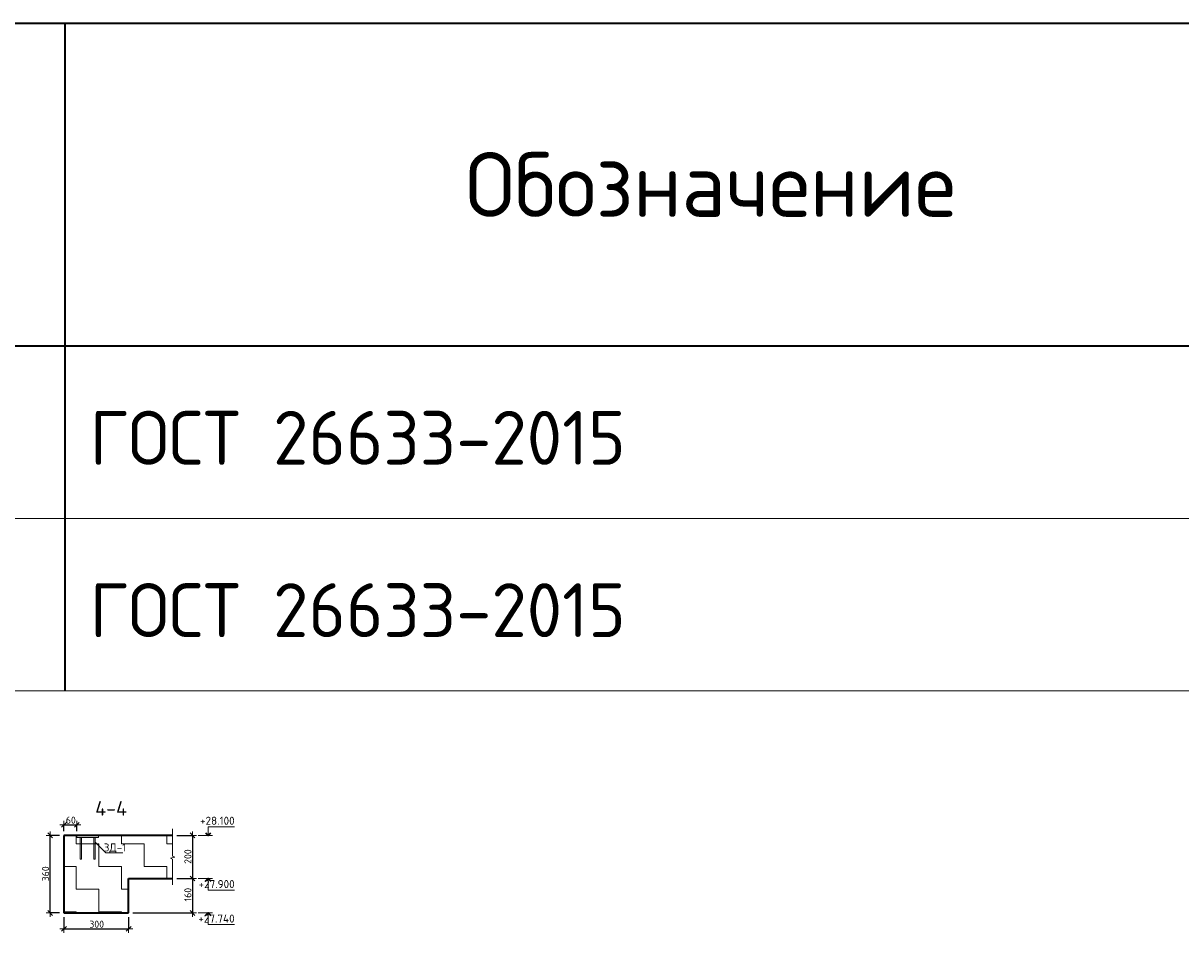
# Model space of a CAD drawing. Header units: metres. Extents: x -38 to 93, y -15 to 21.
# Tile 151 of 152: x 75.98 to 81.35, y 12.61 to 16.83. Entities that reach past the tile are written whole.
import ezdxf

# ---------------------------------------------------------------- set-up
doc = ezdxf.new("R2010")
doc.units = ezdxf.units.M
doc.header["$PDMODE"] = 65
for name, color, linetype, lineweight in [('XR$4$Перекрытие_ Сборный элемент', 7, 'Continuous', 35), ('XR$4$Размерная линия_ общее', 7, 'Continuous', 13), ('XR$4$Текст_ общее_1', 7, 'Continuous', 13)]:
    doc.layers.add(name, color=color, linetype=linetype, lineweight=lineweight)
doc.styles.add('ISOCPEUR', font='txt')
doc.dimstyles.new('DIMSTYLE_18', dxfattribs={"dimtxt": 0.033, "dimasz": 0.0375, "dimexe": 0, "dimexo": 0, "dimgap": 0.0165, "dimtad": 2, "dimdec": 0, "dimlfac": 1000, "dimrnd": 1, "dimzin": 12, "dimdsep": 46, "dimtxsty": 'ISOCPEUR', "dimblk1": 'ALL_ML_STRICH', "dimblk2": 'ALL_ML_STRICH', "dimsah": 1, "dimcen": 0, "dimclrd": 7, "dimclre": 256, "dimclrt": 7, "dimadec": 0, "dimazin": 0, "dimtfac": 1, "dimtdec": 0, "dimtix": 1, "dimtmove": 2, "dimatfit": 3, "dimfxl": 0, "dimtvp": 1.2, "dimtzin": 0, "dimlwd": 0, "dimlwe": -3, "dimarcsym": 0})
doc.dimstyles.new('DIMSTYLE_8', dxfattribs={"dimtxt": 0.033, "dimasz": 0.0375, "dimexe": 0, "dimexo": 0, "dimgap": 0.0165, "dimtad": 2, "dimdec": 0, "dimlfac": 1000, "dimrnd": 1, "dimzin": 12, "dimdsep": 46, "dimtxsty": 'ISOCPEUR', "dimblk1": 'ALL_ML_STRICH', "dimblk2": 'ALL_ML_STRICH', "dimsah": 1, "dimcen": 0, "dimclrd": 7, "dimclre": 256, "dimclrt": 7, "dimadec": 0, "dimazin": 0, "dimtfac": 1, "dimtdec": 0, "dimtix": 1, "dimtmove": 2, "dimatfit": 3, "dimfxl": 0, "dimtzin": 0, "dimlwd": 0, "dimlwe": -3, "dimarcsym": 0})

# ---------------------------------------------------------------- blocks, each defined once
blk = doc.blocks.new('СЛОЖНЫЙ_ОБЪЕКТ_28')
at = {"color": 7, "linetype": 'Continuous', "lineweight": 13, "transparency": 33554687}
blk.add_line((76.8625, 13.0595), (76.7959, 13.0595), dxfattribs=at)
at = {"color": 7, "linetype": 'Continuous', "lineweight": 35, "transparency": 33554687}
blk.add_lwpolyline([(76.8304, 13.0716), (76.8425, 13.0595), (76.8546, 13.0716)], dxfattribs=at)
at = {"color": 7, "linetype": 'Continuous', "lineweight": 13, "transparency": 33554687}
blk.add_lwpolyline([(76.8425, 13.0595), (76.8425, 13.0995), (76.9649, 13.0995)], dxfattribs=at)
blk = doc.blocks.new('СЛОЖНЫЙ_ОБЪЕКТ_29')
at = {"color": 7, "linetype": 'Continuous', "lineweight": 13, "transparency": 33554687}
blk.add_line((76.8625, 12.8595), (76.7959, 12.8595), dxfattribs=at)
at = {"color": 7, "linetype": 'Continuous', "lineweight": 35, "transparency": 33554687}
blk.add_lwpolyline([(76.8304, 12.8474), (76.8425, 12.8595), (76.8546, 12.8474)], dxfattribs=at)
at = {"color": 7, "linetype": 'Continuous', "lineweight": 13, "transparency": 33554687}
blk.add_lwpolyline([(76.8425, 12.8595), (76.8425, 12.8055), (76.9649, 12.8055)], dxfattribs=at)
blk = doc.blocks.new('СЛОЖНЫЙ_ОБЪЕКТ_30')
at = {"color": 7, "linetype": 'Continuous', "lineweight": 13, "transparency": 33554687}
blk.add_line((76.8625, 12.6995), (76.7959, 12.6995), dxfattribs=at)
at = {"color": 7, "linetype": 'Continuous', "lineweight": 35, "transparency": 33554687}
blk.add_lwpolyline([(76.8304, 12.6874), (76.8425, 12.6995), (76.8546, 12.6874)], dxfattribs=at)
at = {"color": 7, "linetype": 'Continuous', "lineweight": 13, "transparency": 33554687}
blk.add_lwpolyline([(76.8425, 12.6995), (76.8425, 12.6455), (76.9649, 12.6455)], dxfattribs=at)
blk = doc.blocks.new('ЭЛЕМЕНТ_УЗОРА_20')
at = {"color": 7, "linetype": 'Continuous', "lineweight": 13, "transparency": 33554687}
blk.add_line((76.6772, 12.8295), (76.6772, 12.8295), dxfattribs=at)
blk.add_lwpolyline([(76.6772, 13.0895), (76.6772, 12.9623), (76.6872, 12.9587), (76.6672, 12.9538), (76.6772, 12.9496), (76.6772, 12.8295)], dxfattribs=at)
blk = doc.blocks.new('ALL_ML_STRICH')
at = {"color": 0, "linetype": 'ByBlock', "lineweight": -2}
for p, q in [((-1, 0), (0.5, 0)), ((-0.3, -0.3), (0.3, 0.3)), ((0, -0.5), (0, 0.5))]:
    blk.add_line(p, q, dxfattribs=at)
blk = doc.blocks.new('*D374')
at = {"layer": 'DEFPOINTS', "color": 7, "linetype": 'Continuous', "lineweight": 13, "transparency": 33554687}
for p in [(76.6772, 13.0595), (76.7696, 13.0595), (76.6772, 12.8595)]:
    blk.add_point(p, dxfattribs=at)
at = {"layer": 'XR$4$Размерная линия_ общее', "color": 253, "linetype": 'Continuous', "lineweight": -2, "true_color": 0xa0a0a0, "transparency": 33554687}
for p, q in [((76.6972, 13.0595), (76.7696, 13.0595)), ((76.6972, 12.8595), (76.7696, 12.8595))]:
    blk.add_line(p, q, dxfattribs=at)
at = {"layer": 'XR$4$Размерная линия_ общее', "color": 7, "linetype": 'Continuous', "lineweight": -2, "transparency": 33554687}
blk.add_line((76.7696, 13.0595), (76.7696, 12.8595), dxfattribs=at)
at = {"layer": 'XR$4$Размерная линия_ общее', "color": 7, "linetype": 'Continuous', "lineweight": 13, "transparency": 33554687, "xscale": 0.0375, "yscale": 0.0375, "zscale": 0.0375}
for p, rotation in [((76.7696, 13.0595), 90), ((76.7696, 12.8595), 270)]:
    blk.add_blockref('ALL_ML_STRICH', p, dxfattribs=dict(at, rotation=rotation))
at = {"layer": 'XR$4$Размерная линия_ общее', "color": 7, "linetype": 'Continuous', "lineweight": 13, "transparency": 33554687, "insert": (76.7481, 12.9611), "char_height": 0.033, "width": 0.099, "attachment_point": 5, "rotation": 90, "style": 'ISOCPEUR'}
blk.add_mtext('\\A1;{200}', dxfattribs=at)
blk = doc.blocks.new('*D375')
at = {"layer": 'DEFPOINTS', "color": 7, "linetype": 'Continuous', "lineweight": 13, "transparency": 33554687}
for p in [(76.6772, 12.8595), (76.7696, 12.8595), (76.473, 12.6995)]:
    blk.add_point(p, dxfattribs=at)
at = {"layer": 'XR$4$Размерная линия_ общее', "color": 253, "linetype": 'Continuous', "lineweight": -2, "true_color": 0xa0a0a0, "transparency": 33554687}
for p, q in [((76.6972, 12.8595), (76.7696, 12.8595)), ((76.493, 12.6995), (76.7696, 12.6995))]:
    blk.add_line(p, q, dxfattribs=at)
at = {"layer": 'XR$4$Размерная линия_ общее', "color": 7, "linetype": 'Continuous', "lineweight": -2, "transparency": 33554687}
blk.add_line((76.7696, 12.8595), (76.7696, 12.6995), dxfattribs=at)
at = {"layer": 'XR$4$Размерная линия_ общее', "color": 7, "linetype": 'Continuous', "lineweight": 13, "transparency": 33554687, "xscale": 0.0375, "yscale": 0.0375, "zscale": 0.0375}
for p, rotation in [((76.7696, 12.8595), 90), ((76.7696, 12.6995), 270)]:
    blk.add_blockref('ALL_ML_STRICH', p, dxfattribs=dict(at, rotation=rotation))
at = {"layer": 'XR$4$Размерная линия_ общее', "color": 7, "linetype": 'Continuous', "lineweight": 13, "transparency": 33554687, "insert": (76.7481, 12.7844), "char_height": 0.033, "width": 0.099, "attachment_point": 5, "rotation": 90, "style": 'ISOCPEUR'}
blk.add_mtext('\\A1;{160}', dxfattribs=at)
blk = doc.blocks.new('*D376')
at = {"layer": 'DEFPOINTS', "color": 7, "linetype": 'Continuous', "lineweight": 13, "transparency": 33554687}
for p in [(76.173, 13.0595), (76.109, 12.6995), (76.173, 12.6995)]:
    blk.add_point(p, dxfattribs=at)
at = {"layer": 'XR$4$Размерная линия_ общее', "color": 253, "linetype": 'Continuous', "lineweight": -2, "true_color": 0xa0a0a0, "transparency": 33554687}
for p, q in [((76.153, 13.0595), (76.109, 13.0595)), ((76.153, 12.6995), (76.109, 12.6995))]:
    blk.add_line(p, q, dxfattribs=at)
at = {"layer": 'XR$4$Размерная линия_ общее', "color": 7, "linetype": 'Continuous', "lineweight": -2, "transparency": 33554687}
blk.add_line((76.109, 12.6995), (76.109, 13.0595), dxfattribs=at)
at = {"layer": 'XR$4$Размерная линия_ общее', "color": 7, "linetype": 'Continuous', "lineweight": 13, "transparency": 33554687, "xscale": 0.0375, "yscale": 0.0375, "zscale": 0.0375}
for p, rotation in [((76.109, 13.0595), 90), ((76.109, 12.6995), 270)]:
    blk.add_blockref('ALL_ML_STRICH', p, dxfattribs=dict(at, rotation=rotation))
at = {"layer": 'XR$4$Размерная линия_ общее', "color": 7, "linetype": 'Continuous', "lineweight": 13, "transparency": 33554687, "insert": (76.0875, 12.8811), "char_height": 0.033, "width": 0.099, "attachment_point": 5, "rotation": 90, "style": 'ISOCPEUR'}
blk.add_mtext('\\A1;{360}', dxfattribs=at)
blk = doc.blocks.new('*D377')
at = {"layer": 'DEFPOINTS', "color": 7, "linetype": 'Continuous', "lineweight": 13, "transparency": 33554687}
for p in [(76.173, 12.6995), (76.473, 12.6995), (76.173, 12.6258)]:
    blk.add_point(p, dxfattribs=at)
at = {"layer": 'XR$4$Размерная линия_ общее', "color": 253, "linetype": 'Continuous', "lineweight": -2, "true_color": 0xa0a0a0, "transparency": 33554687}
for p, q in [((76.173, 12.6795), (76.173, 12.6258)), ((76.473, 12.6795), (76.473, 12.6258))]:
    blk.add_line(p, q, dxfattribs=at)
at = {"layer": 'XR$4$Размерная линия_ общее', "color": 7, "linetype": 'Continuous', "lineweight": -2, "transparency": 33554687}
blk.add_line((76.173, 12.6258), (76.473, 12.6258), dxfattribs=at)
at = {"layer": 'XR$4$Размерная линия_ общее', "color": 7, "linetype": 'Continuous', "lineweight": 13, "transparency": 33554687, "xscale": 0.0375, "yscale": 0.0375, "zscale": 0.0375, "rotation": 180}
blk.add_blockref('ALL_ML_STRICH', (76.173, 12.6258), dxfattribs=at)
at = {"layer": 'XR$4$Размерная линия_ общее', "color": 7, "linetype": 'Continuous', "lineweight": 13, "transparency": 33554687, "xscale": 0.0375, "yscale": 0.0375, "zscale": 0.0375}
blk.add_blockref('ALL_ML_STRICH', (76.473, 12.6258), dxfattribs=at)
at = {"layer": 'XR$4$Размерная линия_ общее', "color": 7, "linetype": 'Continuous', "lineweight": 13, "transparency": 33554687, "insert": (76.3247, 12.6473), "char_height": 0.033, "width": 0.099, "attachment_point": 5, "style": 'ISOCPEUR'}
blk.add_mtext('\\A1;{300}', dxfattribs=at)
blk = doc.blocks.new('СЛОЖНЫЙ_ОБЪЕКТ_42')
at = {"layer": 'XR$4$Перекрытие_ Сборный элемент', "color": 7, "linetype": 'Continuous', "lineweight": 13, "transparency": 33554687}
for points in [[(76.333, 13.0495), (76.233, 13.0495), (76.233, 13.0595), (76.333, 13.0595), (76.333, 13.0495)], [(76.248, 13.0495), (76.254, 13.0495), (76.254, 12.9495), (76.248, 12.9495), (76.248, 13.0495)], [(76.318, 13.0495), (76.312, 13.0495), (76.312, 12.9495), (76.318, 12.9495), (76.318, 13.0495)]]:
    blk.add_lwpolyline(points, close=True, dxfattribs=at)
blk = doc.blocks.new('*D384')
at = {"layer": 'DEFPOINTS', "color": 7, "linetype": 'Continuous', "lineweight": 13, "transparency": 33554687}
for p in [(76.173, 13.1087), (76.173, 13.0595), (76.233, 13.0595)]:
    blk.add_point(p, dxfattribs=at)
at = {"layer": 'XR$4$Размерная линия_ общее', "color": 253, "linetype": 'Continuous', "lineweight": -2, "true_color": 0xa0a0a0, "transparency": 33554687}
for p, q in [((76.173, 13.0795), (76.173, 13.1087)), ((76.233, 13.0795), (76.233, 13.1087))]:
    blk.add_line(p, q, dxfattribs=at)
at = {"layer": 'XR$4$Размерная линия_ общее', "color": 7, "linetype": 'Continuous', "lineweight": -2, "transparency": 33554687}
blk.add_line((76.173, 13.1087), (76.233, 13.1087), dxfattribs=at)
at = {"layer": 'XR$4$Размерная линия_ общее', "color": 7, "linetype": 'Continuous', "lineweight": 13, "transparency": 33554687, "xscale": 0.0375, "yscale": 0.0375, "zscale": 0.0375, "rotation": 180}
blk.add_blockref('ALL_ML_STRICH', (76.173, 13.1087), dxfattribs=at)
at = {"layer": 'XR$4$Размерная линия_ общее', "color": 7, "linetype": 'Continuous', "lineweight": 13, "transparency": 33554687, "xscale": 0.0375, "yscale": 0.0375, "zscale": 0.0375}
blk.add_blockref('ALL_ML_STRICH', (76.233, 13.1087), dxfattribs=at)
at = {"layer": 'XR$4$Размерная линия_ общее', "color": 7, "linetype": 'Continuous', "lineweight": 13, "transparency": 33554687, "insert": (76.2047, 13.1302), "char_height": 0.033, "width": 0.066, "attachment_point": 5, "style": 'ISOCPEUR'}
blk.add_mtext('\\A1;{60}', dxfattribs=at)

msp = doc.modelspace()

# ---------------------------------------------------------------- hatches: boundary and pattern name
at = {"linetype": 'Continuous', "lineweight": 13, "transparency": 33554687}
h = msp.add_hatch(dxfattribs=at)
h.set_pattern_fill('____', scale=0.105, style=0, pattern_type=2)
h.set_pattern_definition([(0, (0.21, 0.21), (0.105, 0.105), [0.105, -0.105]), (90, (0.21, 0.21), (-0.105, 0.105), [0.105, -0.105])])
h.paths.add_polyline_path([(76.173, 13.0595), (76.173, 12.6995), (76.473, 12.6995), (76.473, 12.8595), (76.6772, 12.8595), (76.6772, 13.0595)], flags=0)

# ---------------------------------------------------------------- linework, layer by layer
at = {"color": 7, "linetype": 'Continuous', "lineweight": 35, "transparency": 33554687}
for p, q in [((74.6769, 16.8299), (93.1769, 16.8299)), ((76.1769, 16.8299), (76.1769, 15.3299)), ((93.1769, 15.3299), (74.6769, 15.3299)), ((76.1769, 15.3299), (76.1769, 14.5299)), ((76.1769, 14.5299), (76.1769, 13.7299)), ((76.173, 13.0595), (76.173, 12.8595)), ((76.6772, 13.0595), (76.173, 13.0595)), ((76.173, 12.8595), (76.173, 12.6995)), ((76.473, 12.6995), (76.473, 12.8595)), ((76.473, 12.8595), (76.6772, 12.8595)), ((76.173, 12.6995), (76.473, 12.6995))]:
    msp.add_line(p, q, dxfattribs=at)
at = {"color": 7, "linetype": 'Continuous', "lineweight": 13, "transparency": 33554687}
for p, q in [((74.6769, 14.5299), (93.1769, 14.5299)), ((74.6769, 13.7299), (93.1769, 13.7299))]:
    msp.add_line(p, q, dxfattribs=at)
msp.add_lwpolyline([(76.318, 13.0273), (76.3675, 12.9778), (76.4454, 12.9778)], dxfattribs=at)

# ---------------------------------------------------------------- block references
msp.add_blockref('ЭЛЕМЕНТ_УЗОРА_20', (0, 0), dxfattribs=at)
at = {"color": 7, "linetype": 'Continuous', "lineweight": 35, "transparency": 33554687}
for name in ['СЛОЖНЫЙ_ОБЪЕКТ_28', 'СЛОЖНЫЙ_ОБЪЕКТ_29', 'СЛОЖНЫЙ_ОБЪЕКТ_30']:
    msp.add_blockref(name, (0, 0), dxfattribs=at)
at = {"layer": 'XR$4$Перекрытие_ Сборный элемент', "color": 7, "linetype": 'Continuous', "lineweight": 13, "transparency": 33554687}
msp.add_blockref('СЛОЖНЫЙ_ОБЪЕКТ_42', (0, 0), dxfattribs=at)

# ---------------------------------------------------------------- texts
at = {"color": 7, "linetype": 'Continuous', "lineweight": 35, "transparency": 33554687, "insert": (78.036, 15.9308), "char_height": 0.3, "width": 2.499411, "attachment_point": 7, "style": 'ISOCPEUR'}
msp.add_mtext('\\W0.97;Обозначение', dxfattribs=at)
at = {"color": 7, "linetype": 'Continuous', "lineweight": 13, "transparency": 33554687, "style": 'ISOCPEUR'}
for s, insert, char_height, width, attachment_point in [('\\W0.96;ГОСТ 26633-2015', (76.2925, 14.78), 0.25, 2.718623, 7), ('\\W0.96;ГОСТ 26633-2015', (76.2925, 13.98), 0.25, 2.718623, 7), ('\\A1;{\\fISOCPEUR|i0|b0;\\H0.037500;\\W1.000000;\\C7;+28.100}\\P', (76.9649, 13.1087), 0.0375, 0.178404, 9), ('\\A1;{\\fISOCPEUR|i0|b0;\\H0.037500;\\W1.000000;\\C7;+27.900}\\P', (76.9649, 12.8147), 0.0375, 0.186702, 9), ('\\A1;{\\fISOCPEUR|i0|b0;\\H0.037500;\\W1.000000;\\C7;+27.740}\\P', (76.9649, 12.6547), 0.0375, 0.190469, 9)]:
    msp.add_mtext(s, dxfattribs=dict(at, insert=insert, char_height=char_height, width=width, attachment_point=attachment_point))
at = {"color": 7, "linetype": 'Continuous', "lineweight": 50, "transparency": 33554687, "insert": (76.3915, 13.1849), "char_height": 0.0675, "width": 0.1863, "attachment_point": 5, "style": 'ISOCPEUR'}
msp.add_mtext('\\A1;{\\fISOCPEUR|i0|b0;\\H0.067500;\\W1.000000;\\C7;4-4}\\P', dxfattribs=at)
at = {"layer": 'XR$4$Текст_ общее_1', "color": 7, "linetype": 'Continuous', "lineweight": 13, "transparency": 33554687, "insert": (76.4098, 12.9995), "char_height": 0.0375, "width": 0.123317, "attachment_point": 5, "style": 'ISOCPEUR'}
msp.add_mtext('\\A1;{\\fISOCPEUR|i0|b0;\\H0.037500;\\W1.000000;\\C7;ЗД-1}\\P', dxfattribs=at)

# ---------------------------------------------------------------- dimensions: what is measured, and where the dimension line sits
at = {"layer": 'XR$4$Размерная линия_ общее', "color": 7, "linetype": 'Continuous', "lineweight": 13, "transparency": 33554687}
for base, p1, p2, dimstyle, picture, middle in [((76.233, 13.1087), (76.173, 13.0795), (76.233, 13.0795), 'DIMSTYLE_18', '*D384', (76.2047, 13.1302)), ((76.473, 12.6258), (76.173, 12.6795), (76.473, 12.6795), 'DIMSTYLE_8', '*D377', (76.3247, 12.6473))]:
    dim = msp.add_linear_dim(base=base, p1=p1, p2=p2, dimstyle=dimstyle, override={"dimpost": '<>', "dimclrd": 7, "dimclre": 253, "dimclrt": 7, "dimlwd": 0, "dimlwe": 65533}, dxfattribs=at)
    dim.commit()
    dim.dimension.update_dxf_attribs({"geometry": picture, "text_midpoint": middle, "dimtype": 160})
for base, p1, p2, angle, picture, middle in [((76.109, 13.0595), (76.153, 12.6995), (76.153, 13.0595), 90, '*D376', (76.0875, 12.8811)), ((76.7696, 12.8595), (76.6972, 13.0595), (76.6972, 12.8595), 270, '*D374', (76.7481, 12.9611)), ((76.7696, 12.6995), (76.6972, 12.8595), (76.493, 12.6995), 270, '*D375', (76.7481, 12.7844))]:
    dim = msp.add_linear_dim(base=base, p1=p1, p2=p2, angle=angle, dimstyle='DIMSTYLE_8', override={"dimpost": '<>', "dimclrd": 7, "dimclre": 253, "dimclrt": 7, "dimlwd": 0, "dimlwe": 65533}, dxfattribs=at)
    dim.commit()
    dim.dimension.update_dxf_attribs({"geometry": picture, "text_midpoint": middle, "dimtype": 160})

doc.saveas('drawing.dxf')
